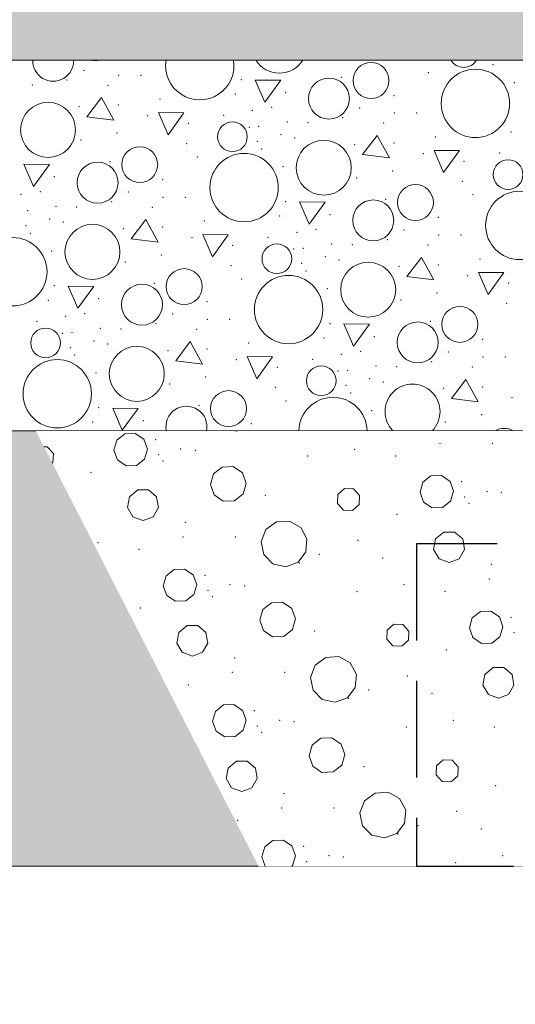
# Model space of a CAD drawing. Header units: millimetres. Extents: x -12989 to 402831, y -50461 to 30884.
# Tile 28 of 175: x 367017 to 367632, y -47432 to -46211. Entities that reach past the tile are written whole.
import ezdxf

# ---------------------------------------------------------------- set-up
doc = ezdxf.new("R2010")
doc.units = ezdxf.units.MM
doc.header["$MEASUREMENT"] = 0
doc.linetypes.add('Krawędzie ukryte', pattern=[170, 120, -50])
doc.linetypes.add('Wipeout_Contour', pattern=[1000, 0, -1000])
for name, color, linetype, lineweight in [('0_Nr_pióra__21', 7, 'Continuous', 25), ('A__STROPY_Nr_pióra__49', 7, 'Continuous', 15), ('A__STROPY_Nr_pióra__69', 7, 'Continuous', 13), ('Nowe_A_WYM_Nr_pióra__1', 7, 'Continuous', 13), ('Nowe_A_WYM_Nr_pióra__45', 7, 'Continuous', 15), ('Nowe_A_WYM_Nr_pióra__85', 7, 'Continuous', 13)]:
    doc.layers.add(name, color=color, linetype=linetype, lineweight=lineweight)
for name, color, linetype in [('A__STROPY', 7, 'Continuous'), ('A_WYPEŁNIENIA RYSUNKI', 7, 'Continuous'), ('Nowe_A_WYM', 7, 'Continuous')]:
    doc.layers.add(name, color=color, linetype=linetype)
for name, color, linetype, lineweight, true_color in [('A__STROPY_Nr_pióra__173', 7, 'Continuous', 5, 0x6a6a6a), ('A__STROPY_Nr_pióra__178', 7, 'Continuous', 5, 0x6a6a6a), ('A_WYPEŁNIENIA RYSUNKI_Nr_pióra__242', 7, 'Continuous', 13, 0xa7a7a7)]:
    doc.layers.add(name, color=color, linetype=linetype, lineweight=lineweight, true_color=true_color)
doc.styles.add('STYL_AUTOMATYCZNY_4', font='arial.ttf')
doc.dimstyles.new('STYL_AUTOMATYCZNY__1', dxfattribs={"dimtxt": 139.999998, "dimasz": 57, "dimexe": 0.18, "dimexo": 0.0625, "dimgap": 0, "dimtad": 1, "dimtih": 1, "dimtoh": 1, "dimdec": 0, "dimlfac": 0.1, "dimzin": 0, "dimdsep": 46, "dimtxsty": 'STYL_AUTOMATYCZNY_4', "dimblk": 'ARROWHEAD_6', "dimblk1": 'ARROWHEAD_6', "dimblk2": 'ARROWHEAD_6', "dimcen": 0.09, "dimse1": 1, "dimse2": 1, "dimclrd": 7, "dimclre": 7, "dimclrt": 7, "dimadec": 0, "dimazin": 0, "dimtfac": 1, "dimtdec": 4, "dimtmove": 0, "dimatfit": 3, "dimfxl": 0, "dimtolj": 1, "dimtzin": 0, "dimarcsym": 0})

# ---------------------------------------------------------------- blocks, each defined once
blk = doc.blocks.new('*X191', base_point=(362576.7, -45960.6))
at = {"layer": 'A__STROPY_Nr_pióra__178', "color": 251, "linetype": 'Continuous', "lineweight": 5, "true_color": 0x6a6a6a}
for p, q in [((367309.5, -46285.4), (367321.4, -46312.9)), ((367341.1, -46285.7), (367309.5, -46285.4)), ((367321.4, -46312.9), (367341.1, -46285.7)), ((367118.8, -46307.3), (367100.6, -46331.2)), ((367133.9, -46335.1), (367118.8, -46307.3)), ((367100.6, -46331.2), (367133.9, -46335.1)), ((367189.3, -46325.9), (367201.3, -46353.3)), ((367220.9, -46326.2), (367189.3, -46325.9)), ((367201.3, -46353.3), (367220.9, -46326.2)), ((367460.8, -46354.2), (367442.6, -46378)), ((367475.9, -46382), (367460.8, -46354.2)), ((367442.6, -46378), (367475.9, -46382)), ((367531.3, -46372.7), (367543.2, -46400.2)), ((367562.9, -46373), (367531.3, -46372.7)), ((367543.2, -46400.2), (367562.9, -46373)), ((367022.5, -46389.8), (367034.5, -46417.3)), ((367054.2, -46390.2), (367022.5, -46389.8)), ((367034.5, -46417.3), (367054.2, -46390.2)), ((367364.5, -46436.7), (367376.5, -46464.1)), ((367396.2, -46437), (367364.5, -46436.7)), ((367376.5, -46464.1), (367396.2, -46437)), ((367173.8, -46458.6), (367155.7, -46482.5)), ((367189, -46486.4), (367173.8, -46458.6)), ((367244.4, -46477.2), (367256.3, -46504.6)), ((367276, -46477.5), (367244.4, -46477.2)), ((367256.3, -46504.6), (367276, -46477.5)), ((367155.7, -46482.5), (367189, -46486.4)), ((367515.8, -46505.5), (367497.7, -46529.3)), ((367531, -46533.3), (367515.8, -46505.5)), ((367497.7, -46529.3), (367531, -46533.3)), ((367586.4, -46524), (367598.3, -46551.5)), ((367618, -46524.3), (367586.4, -46524)), ((367598.3, -46551.5), (367618, -46524.3)), ((367077.6, -46541.1), (367089.6, -46568.6)), ((367109.2, -46541.4), (367077.6, -46541.1)), ((367089.6, -46568.6), (367109.2, -46541.4)), ((367419.6, -46588), (367431.5, -46615.4)), ((367451.2, -46588.3), (367419.6, -46588)), ((367431.5, -46615.4), (367451.2, -46588.3)), ((367228.9, -46609.9), (367210.8, -46633.7)), ((367244.1, -46637.7), (367228.9, -46609.9)), ((367299.4, -46628.4), (367311.4, -46655.9)), ((367331.1, -46628.8), (367299.4, -46628.4)), ((367210.8, -46633.7), (367244.1, -46637.7)), ((367311.4, -46655.9), (367331.1, -46628.8)), ((367570.9, -46656.8), (367552.8, -46680.6)), ((367586, -46684.5), (367570.9, -46656.8)), ((367552.8, -46680.6), (367586, -46684.5)), ((367132.7, -46692.4), (367144.6, -46719.9)), ((367164.3, -46692.7), (367132.7, -46692.4)), ((367144.6, -46719.9), (367164.3, -46692.7))]:
    blk.add_line(p, q, dxfattribs=at)
for centre, radius in [((367453.1, -46286), 22.3), ((367582.6, -46314.4), 42.4), ((367400.9, -46308.4), 25.4), ((367052.5, -46347.3), 34.1), ((367281.2, -46355.8), 18.4), ((367394.5, -46394.2), 34.1), ((367166.2, -46390.4), 22.3), ((367295.7, -46418.9), 42.4), ((367623.2, -46402.7), 18.4), ((367113.9, -46412.8), 25.4), ((367508.2, -46437.3), 22.3), ((367637.7, -46465.7), 42.4), ((367455.9, -46459.6), 25.4), ((367107.6, -46498.6), 34.1), ((367008.8, -46523.3), 42.4), ((367336.3, -46507.1), 18.4), ((367449.6, -46545.5), 34.1), ((367221.3, -46541.7), 22.3), ((367350.8, -46570.1), 42.4), ((367169, -46564.1), 25.4), ((367563.3, -46588.5), 22.3), ((367511, -46610.9), 25.4), ((367049.4, -46611.5), 18.4), ((367162.6, -46649.9), 34.1), ((367063.9, -46674.6), 42.4), ((367391.4, -46658.4), 18.4), ((367276.4, -46693), 22.3)]:
    blk.add_circle(centre, radius, dxfattribs=at)
for centre, radius, start, end in [((367058.9, -46261.5), 25.4, 177.9708, 2.0292), ((367111.2, -46239.1), 22.3, 254.3999, 285.6001), ((367240.7, -46267.6), 42.4, 170.5444, 9.4556), ((367339.4, -46242.9), 34.1, 211.2783, 328.7217), ((367568.1, -46251.4), 18.4, 210.0169, 329.9831), ((367504.6, -46696.7), 34.1, 315.6714, 224.3286), ((367405.9, -46721.4), 42.4, 1.1405, 178.8595), ((367224.1, -46715.4), 25.4, 348.1401, 191.8599), ((367618.3, -46739.8), 22.3, 59.6039, 120.3961)]:
    blk.add_arc(centre, radius, start, end, dxfattribs=at)
for p in [(367097.1, -46273.2), (367604.4, -46266.5), (367076.1, -46285.2), (367139.9, -46279.7), (367167.8, -46279.7), (367292.2, -46285), (367416.3, -46282), (367524.4, -46276.4), (367032.9, -46291.6), (367126.7, -46292.1), (367630.7, -46288.5), (367191.2, -46309.1), (367284.6, -46302.8), (367347.2, -46301), (367347.2, -46301), (367481.6, -46304.7), (367091, -46318.6), (367139.6, -46316.6), (367306, -46323), (367330, -46319.3), (367439.1, -46320.1), (367175.9, -46329.8), (367270.5, -46329.2), (367418.1, -46332), (367481.9, -46326.5), (367509.8, -46326.5), (367226.7, -46339.2), (367302.1, -46343.9), (367313.9, -46343), (367349.3, -46337.6), (367374.9, -46338.4), (367468.7, -46338.9), (367093.2, -46359.9), (367138.1, -46351.3), (367341.4, -46353.4), (367358.2, -46357.3), (367533.1, -46356), (367626.6, -46349.7), (367224.3, -46364.2), (367311.9, -46361.6), (367317.5, -46370.9), (367433, -46365.4), (367481.6, -46363.5), (367237.5, -46380.8), (367517.9, -46376.7), (367612.5, -46376), (367129.4, -46386.5), (367343.8, -46393), (367568.6, -46386.1), (367060.3, -46405.4), (367060.3, -46405.4), (367435.2, -46406.8), (367480.1, -46398.2), (367194.6, -46409.1), (367566.3, -46411.1), (367019.1, -46427.4), (367043.1, -46423.8), (367152.2, -46424.5), (367195, -46431), (367222.9, -46430.9), (367471.4, -46433.3), (367579.5, -46427.7), (367062.4, -46442), (367088, -46442.8), (367131.2, -46436.5), (367181.8, -46443.4), (367347.2, -46436.3), (367027, -46447.5), (367339.7, -46454.1), (367402.3, -46452.3), (367402.3, -46452.3), (367536.6, -46455.9), (367025, -46466), (367054.5, -46457.8), (367071.3, -46461.7), (367146, -46469.9), (367194.7, -46467.9), (367246.2, -46460.4), (367030.6, -46475.4), (367231, -46481.1), (367325.5, -46480.5), (367361.1, -46474.3), (367385, -46470.6), (367494.2, -46471.4), (367537, -46477.8), (367564.8, -46477.8), (367281.7, -46490.5), (367369, -46494.3), (367404.4, -46488.9), (367430, -46489.7), (367473.2, -46483.3), (367523.8, -46490.2), (367056.8, -46497.4), (367193.2, -46502.6), (367357.2, -46495.2), (367396.5, -46504.6), (367148.3, -46511.2), (367279.4, -46515.5), (367367, -46512.8), (367413.3, -46508.6), (367488, -46516.7), (367536.7, -46514.8), (367588.2, -46507.3), (367372.6, -46522.2), (367573, -46528), (367060.3, -46540.7), (367184.5, -46537.7), (367292.6, -46532.1), (367623.7, -46537.3), (367398.8, -46544.2), (367535.1, -46549.4), (367052.8, -46558.6), (367115.4, -46556.7), (367115.4, -46556.7), (367249.7, -46560.4), (367490.3, -46558.1), (367621.4, -46562.4), (367074.2, -46578.7), (367098.1, -46575.1), (367207.2, -46575.8), (367038.6, -46584.9), (367186.3, -46587.7), (367250.1, -46582.2), (367277.9, -46582.2), (367402.3, -46587.6), (367526.5, -46584.6), (367070.3, -46599.7), (367082.1, -46598.7), (367117.4, -46593.3), (367143, -46594.1), (367236.9, -46594.6), (367457.4, -46603.6), (367457.4, -46603.6), (367109.6, -46609.1), (367126.4, -46613), (367301.3, -46611.7), (367394.8, -46605.4), (367591.7, -46607.2), (367080.1, -46617.3), (367085.7, -46626.7), (367201.1, -46621.2), (367249.7, -46619.2), (367416.1, -46625.6), (367440.1, -46621.9), (367549.2, -46622.7), (367286.1, -46632.4), (367380.6, -46631.8), (367459.4, -46640.2), (367528.3, -46634.6), (367592.1, -46629.1), (367619.9, -46629.1), (367111.9, -46648.7), (367336.8, -46641.8), (367412.3, -46646.5), (367424.1, -46645.6), (367485, -46641), (367578.9, -46641.5), (367203.4, -46662.5), (367248.2, -46653.9), (367422.1, -46664.1), (367451.6, -46655.9), (367468.4, -46659.9), (367334.4, -46666.8), (367427.7, -46673.5), (367543.1, -46668), (367591.7, -46666.1), (367239.6, -46689), (367347.6, -46683.4), (367628, -46679.3), (367115.4, -46692), (367453.9, -46695.5), (367590.2, -46700.7), (367107.8, -46709.8), (367170.5, -46708), (367170.5, -46708), (367304.8, -46711.7), (367545.4, -46709.4)]:
    blk.add_point(p, dxfattribs=at)
blk = doc.blocks.new('ElemPrzekroju_175_1', base_point=(362576.7, -45960.6))
at = {"color": 254, "linetype": 'Wipeout_Contour', "lineweight": 0, "ltscale": 1533413.819197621}
blk.add_wipeout([(362356.7, -46160.6), (362356.7, -46260.6), (398746.7, -46260.6), (398746.7, -46160.6)], dxfattribs=at).dxf.layer = 'A__STROPY'
at = {"color": 254, "linetype": 'Wipeout_Contour', "lineweight": 0, "ltscale": 1533794.246621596}
blk.add_wipeout([(398746.7, -46720.6), (362356.7, -46720.6), (362356.7, -47260.6), (398746.7, -47260.6)], dxfattribs=at).dxf.layer = 'A__STROPY'
at = {"layer": 'A__STROPY_Nr_pióra__173', "linetype": 'Continuous', "lineweight": 5, "true_color": 0x6a6a6a}
h = blk.add_hatch(dxfattribs=at)
h.set_pattern_fill('Grunt_0001', color=251, style=0, pattern_type=2)
h.set_pattern_definition([(45, (362576.75, -45960.59), (-95.4594, 95.4594), []), (45, (362544.93, -45928.77), (-190.9188, 190.9188), []), (45, (362513.1, -45896.95), (-190.9188, 190.9188), []), (135, (362481.29, -45865.132), (31.819805, 31.819805), [135, -135])])
h.paths.add_polyline_path([(398746.7, -46720.6), (362356.7, -46720.6), (362356.7, -47260.6), (398746.7, -47260.6)])
at = {"layer": 'A__STROPY_Nr_pióra__178', "linetype": 'Continuous', "lineweight": 5, "true_color": 0x6a6a6a}
h = blk.add_hatch(dxfattribs=at)
h.set_pattern_fill('Chudy_beton_B15_I_WSC_0001', color=251, style=0, pattern_type=2)
h.set_pattern_definition([(0, (362576.75, -45960.6), (0, 233.8269), [14.625, -120.375]), (0, (362644.25, -45843.68), (0, 233.8269), [14.625, -120.375]), (60, (362576.75, -45960.6), (-202.5, 116.9134), [14.625, -120.375]), (60, (362711.75, -45960.6), (-202.5, 116.9134), [14.625, -120.375]), (120, (362591.37, -45960.6), (202.5, 116.9134), [14.625, -120.375]), (120, (362726.37, -45960.6), (202.5, 116.9134), [14.625, -120.375]), (0, (362576.75, -45938.09), (0, 45), [0, -45, 0, -67.5]), (45, (362599.25, -45938.09), (-31.819805, 31.819805), [0, -33.75, 0, -56.25])])
h.paths.add_polyline_path([(362356.7, -46160.6), (362356.7, -46260.6), (398746.7, -46260.6), (398746.7, -46160.6)])
at = {"layer": 'A__STROPY_Nr_pióra__69', "color": 7, "linetype": 'Continuous', "lineweight": 13}
blk.add_line((398746.7, -47260.6), (362356.7, -47260.6), dxfattribs=at)
at = {"color": 254, "linetype": 'Wipeout_Contour', "lineweight": 0, "ltscale": 1533549.791415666}
blk.add_wipeout([(362356.7, -46720.6), (398746.7, -46720.6), (398746.7, -46260.6), (362356.7, -46260.6)], dxfattribs=at).dxf.layer = 'A__STROPY'
at = {"layer": 'A__STROPY_Nr_pióra__49', "color": 7, "linetype": 'Continuous', "lineweight": 15}
for p, q in [((398746.7, -46260.6), (362356.7, -46260.6)), ((398746.7, -46720.6), (362356.7, -46720.6))]:
    blk.add_line(p, q, dxfattribs=at)
at = {"layer": 'A__STROPY', "lineweight": 0}
blk.add_blockref('*X191', (362576.7, -45960.6), dxfattribs=at)
blk = doc.blocks.new('*X327', base_point=(362576.7, -45960.6))
at = {"layer": 'A_WYPEŁNIENIA RYSUNKI_Nr_pióra__242', "color": 253, "linetype": 'Continuous', "lineweight": 13, "true_color": 0xa7a7a7}
for p, q in [((367147.9, -46724.3), (367137.7, -46732.2)), ((367160.7, -46723.8), (367147.9, -46724.3)), ((367171.4, -46731), (367160.7, -46723.8)), ((367284.3, -46720.6), (367286.1, -46721)), ((367286.1, -46721), (367287.3, -46720.6)), ((367137.7, -46732.2), (367134.2, -46744.5)), ((367175.8, -46743.1), (367171.4, -46731)), ((367051.5, -46740.4), (367047.4, -46740.2)), ((367059.1, -46748.6), (367051.5, -46740.4)), ((367058.6, -46759.8), (367059.1, -46748.6)), ((367134.2, -46744.5), (367138.6, -46756.6)), ((367172.2, -46755.5), (367175.8, -46743.1)), ((367057.8, -46760.5), (367058.6, -46759.8)), ((367138.6, -46756.6), (367149.2, -46763.8)), ((367162.1, -46763.4), (367172.2, -46755.5)), ((367149.2, -46763.8), (367162.1, -46763.4)), ((367257.6, -46774), (367253.8, -46787.2)), ((367268.5, -46765.5), (367257.6, -46774)), ((367282.2, -46765), (367268.5, -46765.5)), ((367293.6, -46772.7), (367282.2, -46765)), ((367298.3, -46785.7), (367293.6, -46772.7)), ((367253.8, -46787.2), (367258.5, -46800.1)), ((367294.5, -46798.9), (367298.3, -46785.7)), ((367517.4, -46784.4), (367513.9, -46796.8)), ((367527.5, -46776.5), (367517.4, -46784.4)), ((367540.4, -46776.1), (367527.5, -46776.5)), ((367551.1, -46783.3), (367540.4, -46776.1)), ((367555.5, -46795.3), (367551.1, -46783.3)), ((367163.7, -46793.9), (367153.4, -46802.4)), ((367177, -46793.9), (367163.7, -46793.9)), ((367187.2, -46802.4), (367177, -46793.9)), ((367283.7, -46807.3), (367294.5, -46798.9)), ((367411.8, -46799.7), (367411.4, -46810.8)), ((367420.1, -46792.2), (367411.8, -46799.7)), ((367431.2, -46792.6), (367420.1, -46792.2)), ((367438.7, -46800.9), (367431.2, -46792.6)), ((367513.9, -46796.8), (367518.3, -46808.9)), ((367551.9, -46807.7), (367555.5, -46795.3)), ((367153.4, -46802.4), (367151.1, -46815.6)), ((367189.6, -46815.6), (367187.2, -46802.4)), ((367258.5, -46800.1), (367269.9, -46807.8)), ((367269.9, -46807.8), (367283.7, -46807.3)), ((367411.4, -46810.8), (367418.9, -46819)), ((367438.3, -46812), (367438.7, -46800.9)), ((367518.3, -46808.9), (367528.9, -46816.1)), ((367541.8, -46815.6), (367551.9, -46807.7)), ((367151.1, -46815.6), (367157.8, -46827.2)), ((367182.9, -46827.2), (367189.6, -46815.6)), ((367418.9, -46819), (367430, -46819.5)), ((367430, -46819.5), (367438.3, -46812)), ((367528.9, -46816.1), (367541.8, -46815.6)), ((367157.8, -46827.2), (367170.3, -46831.7)), ((367170.3, -46831.7), (367182.9, -46827.2)), ((367335.7, -46833.4), (367322.6, -46843.1)), ((367351.9, -46832.4), (367335.7, -46833.4)), ((367366, -46840.3), (367351.9, -46832.4)), ((367322.6, -46843.1), (367316.9, -46858.2)), ((367373.7, -46854.6), (367366, -46840.3)), ((367543.3, -46846.1), (367533.1, -46854.7)), ((367556.7, -46846.1), (367543.3, -46846.1)), ((367566.9, -46854.7), (367556.7, -46846.1)), ((367316.9, -46858.2), (367320.2, -46874.1)), ((367372.4, -46870.7), (367373.7, -46854.6)), ((367533.1, -46854.7), (367530.8, -46867.8)), ((367569.2, -46867.8), (367566.9, -46854.7)), ((367362.6, -46883.6), (367372.4, -46870.7)), ((367530.8, -46867.8), (367537.5, -46879.4)), ((367562.6, -46879.4), (367569.2, -46867.8)), ((367320.2, -46874.1), (367331.5, -46885.6)), ((367347.3, -46889.2), (367362.6, -46883.6)), ((367537.5, -46879.4), (367550, -46884)), ((367550, -46884), (367562.6, -46879.4)), ((367209.1, -46892.4), (367198.9, -46900.4)), ((367221.9, -46892), (367209.1, -46892.4)), ((367232.6, -46899.2), (367221.9, -46892)), ((367331.5, -46885.6), (367347.3, -46889.2)), ((367198.9, -46900.4), (367195.4, -46912.7)), ((367237, -46911.3), (367232.6, -46899.2)), ((367195.4, -46912.7), (367199.8, -46924.8)), ((367233.4, -46923.6), (367237, -46911.3)), ((367199.8, -46924.8), (367210.5, -46932)), ((367210.5, -46932), (367223.3, -46931.5)), ((367223.3, -46931.5), (367233.4, -46923.6)), ((367329.7, -46933.7), (367318.8, -46942.2)), ((367343.4, -46933.2), (367329.7, -46933.7)), ((367354.8, -46940.9), (367343.4, -46933.2)), ((367318.8, -46942.2), (367315, -46955.4)), ((367359.5, -46953.8), (367354.8, -46940.9)), ((367588.8, -46944.7), (367578.6, -46952.6)), ((367601.6, -46944.2), (367588.8, -46944.7)), ((367612.3, -46951.4), (367601.6, -46944.2)), ((367315, -46955.4), (367319.7, -46968.3)), ((367355.7, -46967), (367359.5, -46953.8)), ((367578.6, -46952.6), (367575.1, -46965)), ((367616.7, -46963.5), (367612.3, -46951.4)), ((367214.6, -46970.6), (367212.3, -46983.8)), ((367224.9, -46962), (367214.6, -46970.6)), ((367238.2, -46962), (367224.9, -46962)), ((367248.4, -46970.6), (367238.2, -46962)), ((367250.8, -46983.8), (367248.4, -46970.6)), ((367319.7, -46968.3), (367331.1, -46976)), ((367344.9, -46975.5), (367355.7, -46967)), ((367473.1, -46967.8), (367472.6, -46979)), ((367481.3, -46960.3), (367473.1, -46967.8)), ((367492.4, -46960.8), (367481.3, -46960.3)), ((367499.9, -46969), (367492.4, -46960.8)), ((367499.5, -46980.2), (367499.9, -46969)), ((367575.1, -46965), (367579.5, -46977)), ((367613.1, -46975.9), (367616.7, -46963.5)), ((367331.1, -46976), (367344.9, -46975.5)), ((367472.6, -46979), (367480.1, -46987.2)), ((367491.2, -46987.7), (367499.5, -46980.2)), ((367579.5, -46977), (367590.1, -46984.2)), ((367603, -46983.8), (367613.1, -46975.9)), ((367212.3, -46983.8), (367219, -46995.3)), ((367244.1, -46995.3), (367250.8, -46983.8)), ((367480.1, -46987.2), (367491.2, -46987.7)), ((367590.1, -46984.2), (367603, -46983.8)), ((367219, -46995.3), (367231.5, -46999.9)), ((367231.5, -46999.9), (367244.1, -46995.3)), ((367396.9, -47001.6), (367383.8, -47011.2)), ((367413.1, -47000.6), (367396.9, -47001.6)), ((367427.2, -47008.5), (367413.1, -47000.6)), ((367383.8, -47011.2), (367378.1, -47026.4)), ((367434.9, -47022.7), (367427.2, -47008.5)), ((367604.5, -47014.3), (367594.3, -47022.9)), ((367617.9, -47014.3), (367604.5, -47014.3)), ((367628.1, -47022.9), (367617.9, -47014.3)), ((367378.1, -47026.4), (367381.4, -47042.2)), ((367433.6, -47038.9), (367434.9, -47022.7)), ((367594.3, -47022.9), (367592, -47036)), ((367630.4, -47036), (367628.1, -47022.9)), ((367381.4, -47042.2), (367392.7, -47053.8)), ((367423.8, -47051.8), (367433.6, -47038.9)), ((367592, -47036), (367598.7, -47047.6)), ((367623.8, -47047.6), (367630.4, -47036)), ((367392.7, -47053.8), (367408.6, -47057.3)), ((367408.6, -47057.3), (367423.8, -47051.8)), ((367598.7, -47047.6), (367611.2, -47052.1)), ((367611.2, -47052.1), (367623.8, -47047.6)), ((367270.3, -47060.6), (367260.2, -47068.5)), ((367283.1, -47060.2), (367270.3, -47060.6)), ((367293.8, -47067.3), (367283.1, -47060.2)), ((367298.2, -47079.4), (367293.8, -47067.3)), ((367260.2, -47068.5), (367256.6, -47080.9)), ((367294.6, -47091.8), (367298.2, -47079.4)), ((367256.6, -47080.9), (367261, -47093)), ((367284.5, -47099.7), (367294.6, -47091.8)), ((367261, -47093), (367271.7, -47100.1)), ((367271.7, -47100.1), (367284.5, -47099.7)), ((367390.9, -47101.9), (367380, -47110.3)), ((367404.6, -47101.4), (367390.9, -47101.9)), ((367416, -47109.1), (367404.6, -47101.4)), ((367380, -47110.3), (367376.2, -47123.5)), ((367420.7, -47122), (367416, -47109.1)), ((367376.2, -47123.5), (367380.9, -47136.5)), ((367416.9, -47135.2), (367420.7, -47122)), ((367542.5, -47128.5), (367534.3, -47136)), ((367553.6, -47129), (367542.5, -47128.5)), ((367561.2, -47137.2), (367553.6, -47129)), ((367275.8, -47138.8), (367273.5, -47151.9)), ((367286.1, -47130.2), (367275.8, -47138.8)), ((367299.4, -47130.2), (367286.1, -47130.2)), ((367309.7, -47138.8), (367299.4, -47130.2)), ((367312, -47151.9), (367309.7, -47138.8)), ((367380.9, -47136.5), (367392.3, -47144.2)), ((367406.1, -47143.7), (367416.9, -47135.2)), ((367534.3, -47136), (367533.8, -47147.2)), ((367560.7, -47148.3), (367561.2, -47137.2)), ((367273.5, -47151.9), (367280.2, -47163.5)), ((367305.3, -47163.5), (367312, -47151.9)), ((367392.3, -47144.2), (367406.1, -47143.7)), ((367533.8, -47147.2), (367541.3, -47155.4)), ((367552.4, -47155.9), (367560.7, -47148.3)), ((367280.2, -47163.5), (367292.7, -47168.1)), ((367292.7, -47168.1), (367305.3, -47163.5)), ((367541.3, -47155.4), (367552.4, -47155.9)), ((367458.1, -47169.8), (367445, -47179.4)), ((367474.3, -47168.7), (367458.1, -47169.8)), ((367488.4, -47176.6), (367474.3, -47168.7)), ((367496.1, -47190.9), (367488.4, -47176.6)), ((367445, -47179.4), (367439.3, -47194.5)), ((367439.3, -47194.5), (367442.6, -47210.4)), ((367494.8, -47207.1), (367496.1, -47190.9)), ((367442.6, -47210.4), (367454, -47221.9)), ((367485, -47220), (367494.8, -47207.1)), ((367454, -47221.9), (367469.8, -47225.5)), ((367469.8, -47225.5), (367485, -47220)), ((367321.4, -47236.7), (367317.8, -47249)), ((367331.5, -47228.8), (367321.4, -47236.7)), ((367344.3, -47228.3), (367331.5, -47228.8)), ((367355, -47235.5), (367344.3, -47228.3)), ((367359.4, -47247.6), (367355, -47235.5)), ((367317.8, -47249), (367322, -47260.6)), ((367355.8, -47259.9), (367359.4, -47247.6)), ((367355, -47260.6), (367355.8, -47259.9))]:
    blk.add_line(p, q, dxfattribs=at)
for p in [(367186.1, -46731.5), (367538.5, -46736.2), (367603.4, -46736.2), (367603.4, -46736.2), (367189.7, -46750.3), (367217.1, -46743.2), (367235.1, -46744.8), (367432.8, -46743.3), (367195, -46758), (367374.6, -46751.8), (367483.7, -46751.6), (367105.6, -46772.1), (367565.7, -46783.8), (367596.8, -46795.4), (367614.8, -46797), (367322.1, -46800.7), (367569.4, -46802.6), (367574.7, -46810.3), (367222.7, -46834.1), (367485.2, -46824.3), (367114.4, -46859.2), (367220, -46852.1), (367284.9, -46852.1), (367284.9, -46852.1), (367436.8, -46856.3), (367165.2, -46867.5), (367364, -46884.4), (367388.8, -46873.8), (367467.6, -46878.1), (367602.3, -46886.3), (367247.3, -46899.7), (367599.7, -46904.3), (367250.9, -46918.5), (367278.3, -46911.4), (367296.3, -46912.9), (367435.8, -46919.9), (367494, -46911.4), (367544.9, -46919.8), (367256.2, -46926.2), (367166.8, -46940.3), (367626.9, -46951.9), (367383.3, -46968.9), (367630.6, -46970.7), (367546.4, -46992.5), (367283.9, -47002.2), (367281.2, -47020.2), (367346.1, -47020.3), (367346.1, -47020.3), (367498, -47024.5), (367226.4, -47035.7), (367450, -47041.9), (367425.2, -47052.5), (367528.8, -47046.3), (367308.5, -47067.8), (367339.6, -47079.5), (367555.3, -47079.6), (367312.1, -47086.6), (367357.5, -47081.1), (367497, -47088.1), (367606.1, -47087.9), (367317.4, -47094.4), (367444.5, -47137.1), (367607.7, -47160.7), (367345.1, -47170.4), (367342.4, -47188.4), (367407.3, -47188.5), (367407.3, -47188.5), (367559.2, -47192.6), (367287.6, -47203.8), (367511.2, -47210.1), (367590, -47214.4), (367486.4, -47220.7), (367369.7, -47236), (367400.8, -47247.7), (367418.7, -47249.3), (367616.5, -47247.7), (367373.3, -47254.8), (367558.2, -47256.2)]:
    blk.add_point(p, dxfattribs=at)
blk = doc.blocks.new('Wypełnienie_4_1', base_point=(362576.7, -45960.6))
at = {"color": 254, "linetype": 'Wipeout_Contour', "lineweight": 0, "ltscale": 2228316.733141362}
blk.add_wipeout([(368210.1, -46720.6), (367037.4, -46720.6), (367313.7, -47260.6), (369471.3, -47260.6), (369833.7, -46720.6), (368610.1, -46720.6)], dxfattribs=at).dxf.layer = 'A_WYPEŁNIENIA RYSUNKI'
at = {"layer": 'A_WYPEŁNIENIA RYSUNKI_Nr_pióra__242', "color": 253, "linetype": 'Continuous', "lineweight": 13, "true_color": 0xa7a7a7}
blk.add_blockref('*X327', (362576.7, -45960.6), dxfattribs=at)
blk = doc.blocks.new('*D346', base_point=(362576.7, -45960.6))
at = {"layer": 'Nowe_A_WYM_Nr_pióra__45', "color": 7, "linetype": 'Continuous', "lineweight": 15}
for p, q in [((362206.7, -47532.6), (362146.7, -47592.6)), ((362386.7, -47532.6), (362326.7, -47592.6))]:
    blk.add_line(p, q, dxfattribs=at)
at = {"layer": 'Nowe_A_WYM_Nr_pióra__85', "color": 7, "linetype": 'Continuous', "lineweight": 13}
for p, q in [((362356.7, -47618.8), (362356.7, -47506.3)), ((362176.7, -47562.6), (362356.7, -47562.6)), ((362356.7, -47562.6), (398746.7, -47562.6))]:
    blk.add_line(p, q, dxfattribs=at)
blk = doc.blocks.new('ARROWHEAD_6')
at = {"color": 0, "linetype": 'Continuous', "lineweight": 0}
for p, q in [((-0.5, -0.5), (0.5, 0.5)), ((0, 0), (-1, 0))]:
    blk.add_line(p, q, dxfattribs=at)
blk = doc.blocks.new('*D347', base_point=(362576.7, -45960.6))
at = {"layer": 'Nowe_A_WYM_Nr_pióra__45', "color": 7, "linetype": 'Continuous', "lineweight": 15}
for p, q in [((362386.7, -47532.6), (362326.7, -47592.6)), ((398776.7, -47532.6), (398716.7, -47592.6))]:
    blk.add_line(p, q, dxfattribs=at)
at = {"layer": 'Nowe_A_WYM_Nr_pióra__85', "color": 7, "linetype": 'Continuous', "lineweight": 13}
for p, q in [((398746.7, -47618.8), (398746.7, -47506.3)), ((362356.7, -47562.6), (398746.7, -47562.6))]:
    blk.add_line(p, q, dxfattribs=at)
at = {"layer": 'Nowe_A_WYM_Nr_pióra__1', "color": 7, "lineweight": 13, "char_height": 140, "attachment_point": 7, "style": 'STYL_AUTOMATYCZNY_4'}
for s, insert in [('\\A1;{\\pql;\\fArial|b0|i0|c238|p0;\\W1.000000;18}', (362386.7, -47534.6)), ('\\A1;{\\pql;\\fArial|b0|i0|c238|p0;\\W1.000000;3\xa0639}', (380311.5, -47534.6)), ('\\A1;{\\pql;\\fArial|b0|i0|c238|p0;\\W1.000000;18}', (398503.2, -47534.6))]:
    blk.add_mtext(s, dxfattribs=dict(at, insert=insert))
blk = doc.blocks.new('*D350', base_point=(362576.7, -45960.6))
at = {"layer": 'Nowe_A_WYM_Nr_pióra__45', "color": 7, "linetype": 'Continuous', "lineweight": 15}
for p, q in [((362106.7, -47792.6), (362046.7, -47852.6)), ((362377.1, -47792.6), (362317.1, -47852.6))]:
    blk.add_line(p, q, dxfattribs=at)
at = {"layer": 'Nowe_A_WYM_Nr_pióra__85', "color": 7, "linetype": 'Continuous', "lineweight": 13}
for p, q in [((362076.7, -47878.8), (362076.7, -47766.3)), ((362347.1, -47878.8), (362347.1, -47766.3)), ((362031.7, -47822.6), (362076.7, -47822.6)), ((362076.7, -47822.6), (362347.1, -47822.6)), ((362347.1, -47822.6), (368410.1, -47822.6))]:
    blk.add_line(p, q, dxfattribs=at)
at = {"layer": 'Nowe_A_WYM_Nr_pióra__1', "color": 7, "lineweight": 13, "insert": (361833.2, -47794.6), "char_height": 140, "attachment_point": 7, "style": 'STYL_AUTOMATYCZNY_4'}
blk.add_mtext('\\A1;{\\pql;\\fArial|b0|i0|c238|p0;\\W1.000000;27}', dxfattribs=at)
blk = doc.blocks.new('*D358', base_point=(362576.7, -45960.6))
at = {"layer": 'Nowe_A_WYM_Nr_pióra__45', "color": 7, "linetype": 'Continuous', "lineweight": 15}
for p, q in [((362106.7, -48052.6), (362046.7, -48112.6)), ((398996.7, -48112.6), (399056.7, -48052.6))]:
    blk.add_line(p, q, dxfattribs=at)
at = {"layer": 'Nowe_A_WYM_Nr_pióra__85', "color": 7, "linetype": 'Continuous', "lineweight": 13}
for p, q in [((362076.7, -48138.8), (362076.7, -48026.3)), ((399026.7, -48138.8), (399026.7, -48026.3)), ((362031.7, -48082.6), (362076.7, -48082.6)), ((362076.7, -48082.6), (399026.7, -48082.6)), ((399026.7, -48082.6), (399071.7, -48082.6))]:
    blk.add_line(p, q, dxfattribs=at)
at = {"layer": 'Nowe_A_WYM_Nr_pióra__1', "color": 7, "lineweight": 13, "insert": (380311.5, -48054.6), "char_height": 140, "attachment_point": 7, "style": 'STYL_AUTOMATYCZNY_4'}
blk.add_mtext('\\A1;{\\pql;\\fArial|b0|i0|c238|p0;\\W1.000000;3\xa0695}', dxfattribs=at)

msp = doc.modelspace()

# ---------------------------------------------------------------- block references
at = {"layer": 'A__STROPY', "lineweight": 0}
msp.add_blockref('ElemPrzekroju_175_1', (362576.7, -45960.6), dxfattribs=at)

# ---------------------------------------------------------------- next in the draw order: block references
at = {"layer": 'A_WYPEŁNIENIA RYSUNKI_Nr_pióra__242', "color": 253, "linetype": 'Continuous', "lineweight": 13, "true_color": 0xa7a7a7}
msp.add_blockref('Wypełnienie_4_1', (362576.7, -45960.6), dxfattribs=at)

# ---------------------------------------------------------------- next in the draw order: linework, layer by layer
at = {"layer": '0_Nr_pióra__21', "color": 7, "linetype": 'Krawędzie ukryte', "lineweight": 25}
msp.add_lwpolyline([(367509.7, -47260.6), (369309.7, -47260.6), (369309.7, -46860.6), (367509.7, -46860.6)], close=True, dxfattribs=at)

# ---------------------------------------------------------------- next in the draw order: dimensions: what is measured, and where the dimension line sits
at = {"layer": 'Nowe_A_WYM', "color": 7, "linetype": 'Continuous', "lineweight": 13}
for base, p1, p2, picture, middle in [((362347.1, -47822.6), (362076.7, -46860.6), (362347.1, -50210.6), '*D350', (361939.7, -47724.6)), ((399026.7, -48082.6), (362076.7, -46860.6), (399026.7, -46860.6), '*D358', (380551.7, -47984.6)), ((362356.7, -47562.6), (362176.7, -46860.6), (362356.7, -46860.6), '*D346', (362493.3, -47464.6)), ((398746.7, -47562.6), (362356.7, -46860.6), (398746.7, -46860.6), '*D347', (380551.7, -47464.6))]:
    dim = msp.add_linear_dim(base=base, p1=p1, p2=p2, dimstyle='STYL_AUTOMATYCZNY__1', dxfattribs=at)
    dim.commit()
    dim.dimension.update_dxf_attribs({"geometry": picture, "text_midpoint": middle, "dimtype": 160})

doc.saveas('drawing.dxf')
